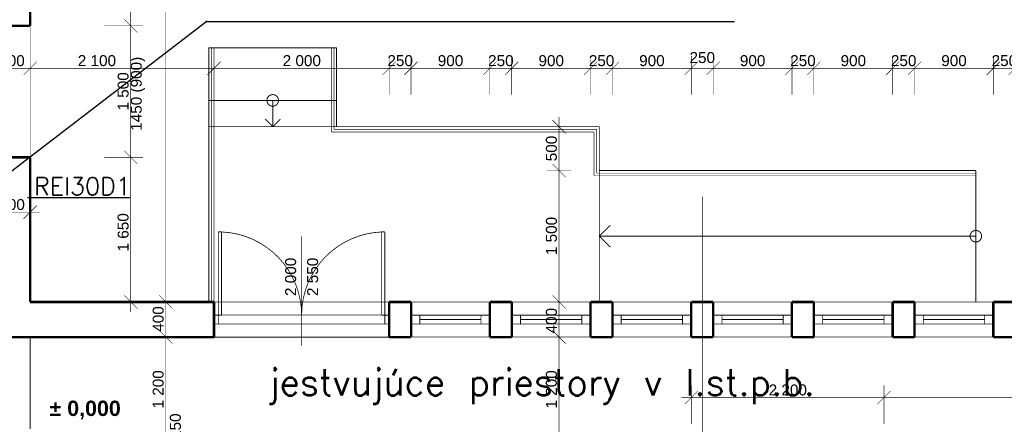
# Model space of a CAD drawing. Extents: x -289843 to 60066, y -44128 to 109843.
# Tile 34 of 61: x -53842 to -42598, y 26502 to 31118. Entities that reach past the tile are written whole.
import ezdxf

# ---------------------------------------------------------------- set-up
doc = ezdxf.new("R2010")
doc.units = 0
doc.header["$MEASUREMENT"] = 0
for name, pattern in [('DOT___DASHED', [335.138882, 176.388884, -88.194442, 0, -70.555556]), ('DVOJBODKO_IARKOVAN__2', [385, 160, -75, 0, -75, 0, -75]), ('DĚLICÍ', [317.5, 127, -63.5, 0, -63.5, 0, -63.5])]:
    doc.linetypes.add(name, pattern=pattern)
for name, color, linetype in [('KÓTY', 7, 'Continuous'), ('múry', 7, 'Continuous'), ('PRIEVLAKY', 7, 'Continuous'), ('SHUTTERS', 7, 'Continuous'), ('TEXTY', 7, 'Continuous'), ('čiary', 7, 'Continuous')]:
    doc.layers.add(name, color=color, linetype=linetype)
doc.layers.add('PO VECI', color=1, linetype='Continuous', lineweight=60)
doc.styles.add('GENERATED_STYLE_1', font='arial.ttf')
doc.styles.get("Standard").update_dxf_attribs({"font": 'txt', "bigfont": 'BIGFONT.SHX'})
doc.dimstyles.new('Dimstyle_D87F', dxfattribs={"dimtxt": 125, "dimasz": 142.5, "dimexe": 0.18, "dimexo": 0.3, "dimgap": 0.09, "dimtad": 1, "dimdec": 0, "dimzin": 0, "dimdsep": 46, "dimtxsty": 'GENERATED_STYLE_1', "dimblk": 'ARROWHEAD_6', "dimblk1": 'ARROWHEAD_6', "dimblk2": 'ARROWHEAD_6', "dimcen": 0.09, "dimclrd": 124, "dimclre": 124, "dimclrt": 124, "dimadec": 0, "dimazin": 0, "dimtfac": 1, "dimtdec": 4, "dimtmove": 0, "dimatfit": 0, "dimfxl": 0, "dimtolj": 1, "dimtzin": 0, "dimarcsym": 0})
doc.dimstyles.new('Dimstyle_DBDF', dxfattribs={"dimtxt": 125, "dimasz": 142.5, "dimexe": 0.18, "dimexo": 0.4, "dimgap": 0.09, "dimtad": 1, "dimdec": 0, "dimzin": 0, "dimdsep": 46, "dimtxsty": 'GENERATED_STYLE_1', "dimblk": 'ARROWHEAD_6', "dimblk1": 'ARROWHEAD_6', "dimblk2": 'ARROWHEAD_6', "dimcen": 0.09, "dimclrd": 124, "dimclre": 124, "dimclrt": 124, "dimadec": 0, "dimazin": 0, "dimtfac": 1, "dimtdec": 4, "dimtmove": 0, "dimatfit": 0, "dimfxl": 0, "dimtolj": 1, "dimtzin": 0, "dimarcsym": 0})
doc.dimstyles.new('Dimstyle_DE32', dxfattribs={"dimtxt": 125, "dimasz": 142.5, "dimexe": 0.18, "dimexo": 0.3, "dimgap": 0.09, "dimtad": 1, "dimdec": 0, "dimzin": 0, "dimdsep": 46, "dimtxsty": 'GENERATED_STYLE_1', "dimblk": 'ARROWHEAD_6', "dimblk1": 'ARROWHEAD_6', "dimblk2": 'ARROWHEAD_6', "dimcen": 0.09, "dimse1": 1, "dimse2": 1, "dimclrd": 124, "dimclre": 124, "dimclrt": 124, "dimadec": 0, "dimazin": 0, "dimtfac": 1, "dimtdec": 4, "dimtmove": 0, "dimatfit": 0, "dimfxl": 0, "dimtolj": 1, "dimtzin": 0, "dimarcsym": 0})
doc.dimstyles.new('Dimstyle_EE33', dxfattribs={"dimtxt": 125, "dimasz": 142.5, "dimexe": 0.18, "dimexo": 0, "dimgap": 0.09, "dimtad": 1, "dimdec": 0, "dimzin": 0, "dimdsep": 46, "dimtxsty": 'GENERATED_STYLE_1', "dimblk": 'ARROWHEAD_6', "dimblk1": 'ARROWHEAD_6', "dimblk2": 'ARROWHEAD_6', "dimcen": 0.09, "dimclrd": 124, "dimclre": 124, "dimclrt": 124, "dimadec": 0, "dimazin": 0, "dimtfac": 1, "dimtdec": 4, "dimtmove": 0, "dimatfit": 0, "dimfxl": 0, "dimtolj": 1, "dimtzin": 0, "dimarcsym": 0})

# ---------------------------------------------------------------- blocks, each defined once
blk = doc.blocks.new('*D688')
at = {"layer": 'KÓTY', "color": 124, "linetype": 'Continuous', "transparency": 16777216, "const_width": 6.17}
for points in [[(-54123, 30424), (-54123, 30864)], [(-53723, 30424), (-53723, 30864)], [(-54048, 30639), (-54198, 30489)], [(-53648, 30639), (-53798, 30489)], [(-54123, 30564), (-53723, 30564)]]:
    blk.add_lwpolyline(points, dxfattribs=at)
at = {"layer": 'KÓTY', "color": 124, "transparency": 16777216, "style": 'GENERATED_STYLE_1', "oblique": 0}
blk.add_text('400', height=125, dxfattribs=at).set_placement((-54076, 30589))
blk = doc.blocks.new('ARROWHEAD_6')
at = {"color": 0, "linetype": 'Continuous'}
for p, q in [((0, 0), (-1, 0)), ((-0.5, -0.5), (0.5, 0.5))]:
    blk.add_line(p, q, dxfattribs=at)
blk = doc.blocks.new('*D689')
at = {"layer": 'KÓTY', "color": 124, "linetype": 'Continuous', "transparency": 16777216, "const_width": 6.17}
for points in [[(-53723, 30424), (-53723, 30864)], [(-51623, 30264), (-51623, 30705)], [(-53648, 30639), (-53798, 30489)], [(-51548, 30639), (-51698, 30489)], [(-53723, 30564), (-51623, 30564)]]:
    blk.add_lwpolyline(points, dxfattribs=at)
at = {"layer": 'KÓTY', "color": 124, "transparency": 16777216, "style": 'GENERATED_STYLE_1', "oblique": 0}
blk.add_text('2\xa0100', height=125, dxfattribs=at).set_placement((-53179, 30589))
blk = doc.blocks.new('*D691')
at = {"layer": 'KÓTY', "color": 124, "linetype": 'Continuous', "transparency": 16777216, "const_width": 6.17}
for points in [[(-51623, 30264), (-51623, 30705)], [(-49623, 30264), (-49623, 30705)], [(-51548, 30639), (-51698, 30489)], [(-49548, 30639), (-49698, 30489)], [(-51623, 30564), (-49623, 30564)]]:
    blk.add_lwpolyline(points, dxfattribs=at)
at = {"layer": 'KÓTY', "color": 124, "transparency": 16777216, "style": 'GENERATED_STYLE_1', "oblique": 0}
for s, p in [('2\xa0000', (-50839, 30589)), ('250', (-49643, 30589))]:
    blk.add_text(s, height=125, dxfattribs=at).set_placement(p)
blk = doc.blocks.new('*D693')
at = {"layer": 'KÓTY', "color": 124, "linetype": 'Continuous', "transparency": 16777216, "const_width": 6.17}
for points in [[(-49623, 30264), (-49623, 30705)], [(-49373, 30264), (-49373, 30705)], [(-49548, 30639), (-49698, 30489)], [(-49298, 30639), (-49448, 30489)], [(-49623, 30564), (-49373, 30564)]]:
    blk.add_lwpolyline(points, dxfattribs=at)
blk = doc.blocks.new('*D694')
at = {"layer": 'KÓTY', "color": 124, "linetype": 'Continuous', "transparency": 16777216, "const_width": 6.17}
for points in [[(-49373, 30264), (-49373, 30705)], [(-48473, 30264), (-48473, 30705)], [(-49298, 30639), (-49448, 30489)], [(-48398, 30639), (-48548, 30489)], [(-49373, 30564), (-48473, 30564)]]:
    blk.add_lwpolyline(points, dxfattribs=at)
at = {"layer": 'KÓTY', "color": 124, "transparency": 16777216, "style": 'GENERATED_STYLE_1', "oblique": 0}
for s, p in [('900', (-49068, 30589)), ('250', (-48493, 30589))]:
    blk.add_text(s, height=125, dxfattribs=at).set_placement(p)
blk = doc.blocks.new('*D695')
at = {"layer": 'KÓTY', "color": 124, "linetype": 'Continuous', "transparency": 16777216, "const_width": 6.17}
for points in [[(-48473, 30264), (-48473, 30705)], [(-48223, 30264), (-48223, 30705)], [(-48398, 30639), (-48548, 30489)], [(-48148, 30639), (-48298, 30489)], [(-48473, 30564), (-48223, 30564)]]:
    blk.add_lwpolyline(points, dxfattribs=at)
blk = doc.blocks.new('*D696')
at = {"layer": 'KÓTY', "color": 124, "linetype": 'Continuous', "transparency": 16777216, "const_width": 6.17}
for points in [[(-48223, 30264), (-48223, 30705)], [(-47323, 30264), (-47323, 30705)], [(-48148, 30639), (-48298, 30489)], [(-47248, 30639), (-47398, 30489)], [(-48223, 30564), (-47323, 30564)]]:
    blk.add_lwpolyline(points, dxfattribs=at)
at = {"layer": 'KÓTY', "color": 124, "transparency": 16777216, "style": 'GENERATED_STYLE_1', "oblique": 0}
for s, p in [('900', (-47918, 30589)), ('250', (-47343, 30589))]:
    blk.add_text(s, height=125, dxfattribs=at).set_placement(p)
blk = doc.blocks.new('*D697')
at = {"layer": 'KÓTY', "color": 124, "linetype": 'Continuous', "transparency": 16777216, "const_width": 6.17}
for points in [[(-47323, 30264), (-47323, 30705)], [(-47073, 30264), (-47073, 30705)], [(-47248, 30639), (-47398, 30489)], [(-46998, 30639), (-47148, 30489)], [(-47323, 30564), (-47073, 30564)]]:
    blk.add_lwpolyline(points, dxfattribs=at)
blk = doc.blocks.new('*D698')
at = {"layer": 'KÓTY', "color": 124, "linetype": 'Continuous', "transparency": 16777216, "const_width": 6.17}
for points in [[(-47073, 30264), (-47073, 30705)], [(-46173, 30264), (-46173, 30705)], [(-46998, 30639), (-47148, 30489)], [(-46098, 30639), (-46248, 30489)], [(-47073, 30564), (-46173, 30564)]]:
    blk.add_lwpolyline(points, dxfattribs=at)
at = {"layer": 'KÓTY', "color": 124, "transparency": 16777216, "style": 'GENERATED_STYLE_1', "oblique": 0}
for s, p in [('900', (-46768, 30589)), ('250', (-46193, 30624))]:
    blk.add_text(s, height=125, dxfattribs=at).set_placement(p)
blk = doc.blocks.new('*D699')
at = {"layer": 'KÓTY', "color": 124, "linetype": 'Continuous', "transparency": 16777216, "const_width": 6.17}
for points in [[(-46173, 30264), (-46173, 30705)], [(-45923, 30264), (-45923, 30705)], [(-46098, 30639), (-46248, 30489)], [(-45848, 30639), (-45998, 30489)], [(-46173, 30564), (-45923, 30564)]]:
    blk.add_lwpolyline(points, dxfattribs=at)
blk = doc.blocks.new('*D700')
at = {"layer": 'KÓTY', "color": 124, "linetype": 'Continuous', "transparency": 16777216, "const_width": 6.17}
for points in [[(-45923, 30264), (-45923, 30705)], [(-45023, 30264), (-45023, 30705)], [(-45848, 30639), (-45998, 30489)], [(-44948, 30639), (-45098, 30489)], [(-45923, 30564), (-45023, 30564)]]:
    blk.add_lwpolyline(points, dxfattribs=at)
at = {"layer": 'KÓTY', "color": 124, "transparency": 16777216, "style": 'GENERATED_STYLE_1', "oblique": 0}
for s, p in [('900', (-45618, 30589)), ('250', (-45043, 30589))]:
    blk.add_text(s, height=125, dxfattribs=at).set_placement(p)
blk = doc.blocks.new('*D701')
at = {"layer": 'KÓTY', "color": 124, "linetype": 'Continuous', "transparency": 16777216, "const_width": 6.17}
for points in [[(-45023, 30264), (-45023, 30705)], [(-44773, 30264), (-44773, 30705)], [(-44948, 30639), (-45098, 30489)], [(-44698, 30639), (-44848, 30489)], [(-45023, 30564), (-44773, 30564)]]:
    blk.add_lwpolyline(points, dxfattribs=at)
blk = doc.blocks.new('*D702')
at = {"layer": 'KÓTY', "color": 124, "linetype": 'Continuous', "transparency": 16777216, "const_width": 6.17}
for points in [[(-44773, 30264), (-44773, 30705)], [(-43873, 30264), (-43873, 30705)], [(-44698, 30639), (-44848, 30489)], [(-43798, 30639), (-43948, 30489)], [(-44773, 30564), (-43873, 30564)]]:
    blk.add_lwpolyline(points, dxfattribs=at)
at = {"layer": 'KÓTY', "color": 124, "transparency": 16777216, "style": 'GENERATED_STYLE_1', "oblique": 0}
for s, p in [('900', (-44468, 30589)), ('250', (-43893, 30589))]:
    blk.add_text(s, height=125, dxfattribs=at).set_placement(p)
blk = doc.blocks.new('*D703')
at = {"layer": 'KÓTY', "color": 124, "linetype": 'Continuous', "transparency": 16777216, "const_width": 6.17}
for points in [[(-43873, 30264), (-43873, 30705)], [(-43623, 30264), (-43623, 30705)], [(-43798, 30639), (-43948, 30489)], [(-43548, 30639), (-43698, 30489)], [(-43873, 30564), (-43623, 30564)]]:
    blk.add_lwpolyline(points, dxfattribs=at)
blk = doc.blocks.new('*D704')
at = {"layer": 'KÓTY', "color": 124, "linetype": 'Continuous', "transparency": 16777216, "const_width": 6.17}
for points in [[(-43623, 30264), (-43623, 30705)], [(-42723, 30264), (-42723, 30705)], [(-43548, 30639), (-43698, 30489)], [(-42648, 30639), (-42798, 30489)], [(-43623, 30564), (-42723, 30564)]]:
    blk.add_lwpolyline(points, dxfattribs=at)
at = {"layer": 'KÓTY', "color": 124, "transparency": 16777216, "style": 'GENERATED_STYLE_1', "oblique": 0}
for s, p in [('900', (-43318, 30589)), ('250', (-42743, 30589))]:
    blk.add_text(s, height=125, dxfattribs=at).set_placement(p)
blk = doc.blocks.new('*D705')
at = {"layer": 'KÓTY', "color": 124, "linetype": 'Continuous', "transparency": 16777216, "const_width": 6.17}
for points in [[(-42723, 30264), (-42723, 30705)], [(-42473, 30264), (-42473, 30705)], [(-42648, 30639), (-42798, 30489)], [(-42398, 30639), (-42548, 30489)], [(-42723, 30564), (-42473, 30564)]]:
    blk.add_lwpolyline(points, dxfattribs=at)
blk = doc.blocks.new('*D728')
at = {"layer": 'KÓTY', "color": 124, "linetype": 'Continuous', "transparency": 16777216, "const_width": 6.17}
for points in [[(-54048, 28997), (-54198, 28847)], [(-54123, 28922), (-53723, 28922)], [(-53798, 28847), (-53648, 28997)], [(-53723, 28922), (-53610, 28922)]]:
    blk.add_lwpolyline(points, dxfattribs=at)
at = {"layer": 'KÓTY', "color": 124, "transparency": 16777216, "style": 'GENERATED_STYLE_1', "oblique": 0}
blk.add_text('400', height=125, dxfattribs=at).set_placement((-54075, 28947))
blk = doc.blocks.new('*D765')
at = {"layer": 'Defpoints', "color": 0, "linetype": 'Continuous', "lineweight": 0, "transparency": 16777216}
for p in [(-27223, 41306), (-27223, 38948), (-64873, 30173)]:
    blk.add_point(p, dxfattribs=at)
at = {"layer": 'KÓTY', "color": 124, "linetype": 'Continuous', "lineweight": -2, "transparency": 16777216}
for p, q in [((-64873, 30173), (-64873, 41306)), ((-64730, 41306), (-27365, 41306)), ((-27223, 38948), (-27223, 41306))]:
    blk.add_line(p, q, dxfattribs=at)
at = {"layer": 'KÓTY', "color": 124, "linetype": 'Continuous', "lineweight": -2, "transparency": 16777216, "xscale": 142.5, "yscale": 142.5, "zscale": 142.5, "rotation": 180}
blk.add_blockref('ARROWHEAD_6', (-64873, 41306), dxfattribs=at)
at = {"layer": 'KÓTY', "color": 124, "linetype": 'Continuous', "lineweight": -2, "transparency": 16777216, "xscale": 142.5, "yscale": 142.5, "zscale": 142.5}
blk.add_blockref('ARROWHEAD_6', (-27223, 41306), dxfattribs=at)
at = {"layer": 'KÓTY', "color": 124, "linetype": 'Continuous', "transparency": 16777216, "insert": (-46048, 41370), "char_height": 125, "attachment_point": 5, "style": 'GENERATED_STYLE_1'}
blk.add_mtext('\\A1;37650', dxfattribs=at)
blk = doc.blocks.new('*D795')
at = {"layer": 'KÓTY', "color": 124, "linetype": 'Continuous', "transparency": 16777216, "const_width": 6.17}
for points in [[(-46098, 26882), (-46248, 26732)], [(-46173, 26507), (-46173, 26948)], [(-43898, 26882), (-44048, 26732)], [(-43973, 26507), (-43973, 26948)], [(-46285, 26807), (-46173, 26807)], [(-46173, 26807), (-43973, 26807)]]:
    blk.add_lwpolyline(points, dxfattribs=at)
at = {"layer": 'KÓTY', "color": 124, "transparency": 16777216, "style": 'GENERATED_STYLE_1', "oblique": 0}
blk.add_text('2\xa0200', height=125, dxfattribs=at).set_placement((-45289, 26832))
blk = doc.blocks.new('*D796')
at = {"layer": 'KÓTY', "color": 124, "linetype": 'Continuous', "transparency": 16777216, "const_width": 6.17}
for points in [[(-43898, 26882), (-44048, 26732)], [(-43973, 26507), (-43973, 26948)], [(-40298, 26882), (-40448, 26732)], [(-40373, 26507), (-40373, 26948)], [(-43973, 26807), (-40373, 26807)]]:
    blk.add_lwpolyline(points, dxfattribs=at)
at = {"layer": 'KÓTY', "color": 124, "transparency": 16777216, "style": 'GENERATED_STYLE_1', "oblique": 0}
blk.add_text('3\xa0600', height=125, dxfattribs=at).set_placement((-42389, 26832))
blk = doc.blocks.new('*D797')
at = {"layer": 'KÓTY', "color": 124, "linetype": 'Continuous', "transparency": 16777216, "const_width": 6.17}
for points in [[(-40298, 26882), (-40448, 26732)], [(-40373, 26507), (-40373, 26948)], [(-38048, 26732), (-37898, 26882)], [(-37973, 26507), (-37973, 26948)], [(-40373, 26807), (-37973, 26807)], [(-37973, 26807), (-37860, 26807)]]:
    blk.add_lwpolyline(points, dxfattribs=at)
at = {"layer": 'KÓTY', "color": 124, "transparency": 16777216, "style": 'GENERATED_STYLE_1', "oblique": 0}
blk.add_text('2\xa0400', height=125, dxfattribs=at).set_placement((-39389, 26832))
blk = doc.blocks.new('*D876')
at = {"layer": 'KÓTY', "color": 124, "linetype": 'Continuous', "transparency": 16777216, "const_width": 6.17}
for points in [[(-52649, 29623), (-52499, 29473)], [(-52434, 29548), (-52874, 29548)], [(-52574, 27898), (-52574, 29548)], [(-52434, 27898), (-52874, 27898)], [(-52649, 27973), (-52499, 27823)], [(-52574, 27785), (-52574, 27898)]]:
    blk.add_lwpolyline(points, dxfattribs=at)
at = {"layer": 'KÓTY', "color": 124, "transparency": 16777216, "style": 'GENERATED_STYLE_1', "oblique": 0}
blk.add_text('1\xa0650', height=125, rotation=90, dxfattribs=at).set_placement((-52599, 28474))
blk = doc.blocks.new('*D877')
at = {"layer": 'KÓTY', "color": 124, "linetype": 'Continuous', "transparency": 16777216, "const_width": 6.17}
for points in [[(-52434, 31048), (-52874, 31048)], [(-52649, 31123), (-52499, 30973)], [(-52574, 29548), (-52574, 31048)], [(-52649, 29623), (-52499, 29473)], [(-52434, 29548), (-52874, 29548)]]:
    blk.add_lwpolyline(points, dxfattribs=at)
at = {"layer": 'KÓTY', "color": 124, "transparency": 16777216, "style": 'GENERATED_STYLE_1', "oblique": 0}
blk.add_text('1\xa0500', height=125, rotation=90, dxfattribs=at).set_placement((-52599, 30082))
blk = doc.blocks.new('*D878')
at = {"layer": 'KÓTY', "color": 124, "linetype": 'Continuous', "transparency": 16777216, "const_width": 6.17}
for points in [[(-52434, 31848), (-52874, 31848)], [(-52649, 31923), (-52499, 31773)], [(-52574, 31048), (-52574, 31848)], [(-52434, 31048), (-52874, 31048)], [(-52649, 31123), (-52499, 30973)]]:
    blk.add_lwpolyline(points, dxfattribs=at)
at = {"layer": 'KÓTY', "color": 124, "transparency": 16777216, "style": 'GENERATED_STYLE_1', "oblique": 0}
blk.add_text('800', height=125, rotation=90, dxfattribs=at).set_placement((-52599, 31303))
blk = doc.blocks.new('*D879')
at = {"layer": 'KÓTY', "color": 124, "linetype": 'Continuous', "transparency": 16777216, "const_width": 6.17}
for points in [[(-52649, 34023), (-52499, 33873)], [(-52434, 33948), (-52874, 33948)], [(-52574, 31848), (-52574, 33948)], [(-52434, 31848), (-52874, 31848)], [(-52649, 31923), (-52499, 31773)]]:
    blk.add_lwpolyline(points, dxfattribs=at)
at = {"layer": 'KÓTY', "color": 124, "transparency": 16777216, "style": 'GENERATED_STYLE_1', "oblique": 0}
blk.add_text('2\xa0100', height=125, rotation=90, dxfattribs=at).set_placement((-52599, 32682))
blk = doc.blocks.new('*D880')
at = {"layer": 'KÓTY', "color": 124, "linetype": 'Continuous', "transparency": 16777216, "const_width": 6.17}
for points in [[(-52499, 38873), (-52649, 39023)], [(-52574, 38948), (-52574, 39060)], [(-52434, 38948), (-52874, 38948)], [(-52574, 33948), (-52574, 38948)], [(-52649, 34023), (-52499, 33873)], [(-52434, 33948), (-52874, 33948)]]:
    blk.add_lwpolyline(points, dxfattribs=at)
at = {"layer": 'KÓTY', "color": 124, "transparency": 16777216, "style": 'GENERATED_STYLE_1', "oblique": 0}
blk.add_text('5\xa0000', height=125, rotation=90, dxfattribs=at).set_placement((-52599, 36232))
blk = doc.blocks.new('*D946')
at = {"layer": 'KÓTY', "color": 124, "linetype": 'Continuous', "transparency": 16777216, "const_width": 6.17}
for points in [[(-52249, 27573), (-52099, 27423)], [(-52033, 27498), (-52314, 27498)], [(-52174, 26298), (-52174, 27498)], [(-52249, 26373), (-52099, 26223)], [(-52033, 26298), (-52314, 26298)]]:
    blk.add_lwpolyline(points, dxfattribs=at)
at = {"layer": 'KÓTY', "color": 124, "transparency": 16777216, "style": 'GENERATED_STYLE_1', "oblique": 0}
for s, p in [('1\xa0200', (-52199, 26682)), ('150', (-52002, 26335))]:
    blk.add_text(s, height=125, rotation=90, dxfattribs=at).set_placement(p)
blk = doc.blocks.new('*D947')
at = {"layer": 'KÓTY', "color": 124, "linetype": 'Continuous', "transparency": 16777216, "const_width": 6.17}
for points in [[(-52033, 27898), (-52314, 27898)], [(-52249, 27973), (-52099, 27823)], [(-52174, 27498), (-52174, 27898)], [(-52249, 27573), (-52099, 27423)], [(-52033, 27498), (-52314, 27498)]]:
    blk.add_lwpolyline(points, dxfattribs=at)
at = {"layer": 'KÓTY', "color": 124, "transparency": 16777216, "style": 'GENERATED_STYLE_1', "oblique": 0}
blk.add_text('400', height=125, rotation=90, dxfattribs=at).set_placement((-52199, 27558))
blk = doc.blocks.new('*D948')
at = {"layer": 'KÓTY', "color": 124, "linetype": 'Continuous', "transparency": 16777216, "const_width": 6.17}
for points in [[(-52099, 38873), (-52249, 39023)], [(-52174, 38948), (-52174, 39060)], [(-52033, 38948), (-52314, 38948)], [(-52174, 27898), (-52174, 38948)], [(-52033, 27898), (-52314, 27898)], [(-52249, 27973), (-52099, 27823)]]:
    blk.add_lwpolyline(points, dxfattribs=at)
at = {"layer": 'KÓTY', "color": 124, "transparency": 16777216, "style": 'GENERATED_STYLE_1', "oblique": 0}
blk.add_text('11\xa0050', height=125, rotation=90, dxfattribs=at).set_placement((-52199, 33159))
blk = doc.blocks.new('*D988')
at = {"layer": 'KÓTY', "color": 124, "linetype": 'Continuous', "transparency": 16777216, "const_width": 6.17}
for points in [[(-47758, 22173), (-47608, 22023)], [(-47542, 22098), (-47823, 22098)], [(-47683, 20598), (-47683, 22098)], [(-47542, 20598), (-47823, 20598)], [(-47758, 20673), (-47608, 20523)], [(-47683, 20485), (-47683, 20598)]]:
    blk.add_lwpolyline(points, dxfattribs=at)
at = {"layer": 'KÓTY', "color": 124, "transparency": 16777216, "style": 'GENERATED_STYLE_1', "oblique": 0}
blk.add_text('1\xa0500', height=125, rotation=90, dxfattribs=at).set_placement((-47708, 21242))
blk = doc.blocks.new('*D989')
at = {"layer": 'KÓTY', "color": 124, "linetype": 'Continuous', "transparency": 16777216, "const_width": 6.17}
for points in [[(-47542, 22498), (-47823, 22498)], [(-47758, 22573), (-47608, 22423)], [(-47683, 22098), (-47683, 22498)], [(-47758, 22173), (-47608, 22023)], [(-47542, 22098), (-47823, 22098)]]:
    blk.add_lwpolyline(points, dxfattribs=at)
at = {"layer": 'KÓTY', "color": 124, "transparency": 16777216, "style": 'GENERATED_STYLE_1', "oblique": 0}
blk.add_text('400', height=125, rotation=90, dxfattribs=at).set_placement((-47708, 22187))
blk = doc.blocks.new('*D990')
at = {"layer": 'KÓTY', "color": 124, "linetype": 'Continuous', "transparency": 16777216, "const_width": 6.17}
for points in [[(-47758, 26223), (-47608, 26073)], [(-47542, 26148), (-47823, 26148)], [(-47683, 22498), (-47683, 26148)], [(-47542, 22498), (-47823, 22498)], [(-47758, 22573), (-47608, 22423)]]:
    blk.add_lwpolyline(points, dxfattribs=at)
at = {"layer": 'KÓTY', "color": 124, "transparency": 16777216, "style": 'GENERATED_STYLE_1', "oblique": 0}
for s, p in [('150', (-47708, 25784)), ('3\xa0650', (-47708, 23962))]:
    blk.add_text(s, height=125, rotation=90, dxfattribs=at).set_placement(p)
blk = doc.blocks.new('*D991')
at = {"layer": 'KÓTY', "color": 124, "linetype": 'Continuous', "transparency": 16777216, "const_width": 6.17}
for points in [[(-47758, 26373), (-47608, 26223)], [(-47542, 26298), (-47823, 26298)], [(-47758, 26223), (-47608, 26073)], [(-47683, 26148), (-47683, 26298)], [(-47542, 26148), (-47823, 26148)]]:
    blk.add_lwpolyline(points, dxfattribs=at)
blk = doc.blocks.new('*D992')
at = {"layer": 'KÓTY', "color": 124, "linetype": 'Continuous', "transparency": 16777216, "const_width": 6.17}
for points in [[(-47758, 27573), (-47608, 27423)], [(-47542, 27498), (-47823, 27498)], [(-47683, 26298), (-47683, 27498)], [(-47758, 26373), (-47608, 26223)], [(-47542, 26298), (-47823, 26298)]]:
    blk.add_lwpolyline(points, dxfattribs=at)
at = {"layer": 'KÓTY', "color": 124, "transparency": 16777216, "style": 'GENERATED_STYLE_1', "oblique": 0}
blk.add_text('1\xa0200', height=125, rotation=90, dxfattribs=at).set_placement((-47708, 26682))
blk = doc.blocks.new('*D993')
at = {"layer": 'KÓTY', "color": 124, "linetype": 'Continuous', "transparency": 16777216, "const_width": 6.17}
for points in [[(-47542, 27898), (-47823, 27898)], [(-47758, 27973), (-47608, 27823)], [(-47683, 27498), (-47683, 27898)], [(-47758, 27573), (-47608, 27423)], [(-47542, 27498), (-47823, 27498)]]:
    blk.add_lwpolyline(points, dxfattribs=at)
at = {"layer": 'KÓTY', "color": 124, "transparency": 16777216, "style": 'GENERATED_STYLE_1', "oblique": 0}
blk.add_text('400', height=125, rotation=90, dxfattribs=at).set_placement((-47708, 27539))
blk = doc.blocks.new('*D994')
at = {"layer": 'KÓTY', "color": 124, "linetype": 'Continuous', "transparency": 16777216, "const_width": 6.17}
for points in [[(-47758, 29473), (-47608, 29323)], [(-47542, 29398), (-47823, 29398)], [(-47683, 27898), (-47683, 29398)], [(-47542, 27898), (-47823, 27898)], [(-47758, 27973), (-47608, 27823)]]:
    blk.add_lwpolyline(points, dxfattribs=at)
at = {"layer": 'KÓTY', "color": 124, "transparency": 16777216, "style": 'GENERATED_STYLE_1', "oblique": 0}
blk.add_text('1\xa0500', height=125, rotation=90, dxfattribs=at).set_placement((-47708, 28432))
blk = doc.blocks.new('*D995')
at = {"layer": 'KÓTY', "color": 124, "linetype": 'Continuous', "transparency": 16777216, "const_width": 6.17}
for points in [[(-47608, 29823), (-47758, 29973)], [(-47683, 29898), (-47683, 30010)], [(-47542, 29898), (-47823, 29898)], [(-47683, 29398), (-47683, 29898)], [(-47758, 29473), (-47608, 29323)], [(-47542, 29398), (-47823, 29398)]]:
    blk.add_lwpolyline(points, dxfattribs=at)
at = {"layer": 'KÓTY', "color": 124, "transparency": 16777216, "style": 'GENERATED_STYLE_1', "oblique": 0}
blk.add_text('500', height=125, rotation=90, dxfattribs=at).set_placement((-47708, 29503))
blk = doc.blocks.new('W_Pivot_Hung_70_1226')
at = {"color": 0, "linetype": 'ByBlock', "const_width": 8.82}
for points in [[(-450, 0), (450, 0)], [(-350, 0), (-350, -100)], [(350, 0), (350, -100)], [(-450, -100), (450, -100)], [(-350, -50), (350, -50)], [(-350, -50), (350, -50)]]:
    blk.add_lwpolyline(points, dxfattribs=at)
blk = doc.blocks.new('W_Pivot_Hung_70_1227')
at = {"color": 0, "linetype": 'ByBlock', "const_width": 8.82}
for points in [[(-450, 0), (450, 0)], [(-350, 0), (-350, -100)], [(350, 0), (350, -100)], [(-450, -100), (450, -100)], [(-350, -50), (350, -50)], [(-350, -50), (350, -50)]]:
    blk.add_lwpolyline(points, dxfattribs=at)
blk = doc.blocks.new('W_Pivot_Hung_70_1228')
at = {"color": 0, "linetype": 'ByBlock', "const_width": 8.82}
for points in [[(-450, 0), (450, 0)], [(-350, 0), (-350, -100)], [(350, 0), (350, -100)], [(-450, -100), (450, -100)], [(-350, -50), (350, -50)], [(-350, -50), (350, -50)]]:
    blk.add_lwpolyline(points, dxfattribs=at)
blk = doc.blocks.new('W_Pivot_Hung_70_1229')
at = {"color": 0, "linetype": 'ByBlock', "const_width": 8.82}
for points in [[(-450, 0), (450, 0)], [(-350, 0), (-350, -100)], [(350, 0), (350, -100)], [(-450, -100), (450, -100)], [(-350, -50), (350, -50)], [(-350, -50), (350, -50)]]:
    blk.add_lwpolyline(points, dxfattribs=at)
blk = doc.blocks.new('W_Pivot_Hung_70_1230')
at = {"color": 0, "linetype": 'ByBlock', "const_width": 8.82}
for points in [[(-450, 0), (450, 0)], [(-350, 0), (-350, -100)], [(350, 0), (350, -100)], [(-450, -100), (450, -100)], [(-350, -50), (350, -50)], [(-350, -50), (350, -50)]]:
    blk.add_lwpolyline(points, dxfattribs=at)
blk = doc.blocks.new('W_Pivot_Hung_70_1231')
at = {"color": 0, "linetype": 'ByBlock', "const_width": 8.82}
for points in [[(-450, 0), (450, 0)], [(-350, 0), (-350, -100)], [(350, 0), (350, -100)], [(-450, -100), (450, -100)], [(-350, -50), (350, -50)], [(-350, -50), (350, -50)]]:
    blk.add_lwpolyline(points, dxfattribs=at)
blk = doc.blocks.new('D2_Metal_70_719')
at = {"color": 0, "linetype": 'ByBlock', "const_width": 8.82}
for points in [[(-950, 0), (-950, 950)], [(-950, 950), (-915, 950)], [(-915, 950), (-915, 0)], [(950, 950), (915, 950)], [(915, 950), (915, 0)], [(950, 0), (950, 950)], [(-1000, 0), (-950, 0)], [(-950, 0), (-950, -100)], [(-915, 0), (-950, 0)], [(915, 0), (950, 0)], [(1000, 0), (950, 0)], [(950, 0), (950, -100)], [(-950, -100), (-1000, -100)], [(950, -100), (1000, -100)]]:
    blk.add_lwpolyline(points, dxfattribs=at)
for points in [[(0, 0, 0.403461), (-915, 949)], [(915, 949, 0.403461), (0, 0)]]:
    blk.add_lwpolyline(points, format="xyb", dxfattribs=at)
blk = doc.blocks.new('Značka_okna-dveří_-_70_1466')
at = {"color": 154, "linetype": 'Continuous', "const_width": 7}
blk.add_lwpolyline([(0, 750), (0, -500)], dxfattribs=at)
at = {"color": 154, "style": 'GENERATED_STYLE_1'}
for tag, p in [('AC_WIDO_B_SIZE', (188, 68)), ('AC_WIDO_A_SIZE', (-63, 68))]:
    blk.add_attdef(tag, p, '', height=125, rotation=90, dxfattribs=at)
blk = doc.blocks.new('DIM_2212', base_point=(-54123, 30564.2))
at = {"layer": 'KÓTY', "color": 124, "linetype": 'Continuous'}
for p1, p2, distance, picture, middle in [((-54123, 32972.8), (-53723, 32972.8), -2408.6, '*D688', (-54027.5, 30651.7)), ((-47073, 27897.8), (-46173, 27897.8), 2666.4, '*D698', (-46719.4, 30651.7)), ((-51623, 27897.8), (-49623, 27897.8), 2666.4, '*D691', (-50790.8, 30651.7)), ((-49373, 27897.8), (-48473, 27897.8), 2666.4, '*D694', (-49019.4, 30651.7)), ((-48223, 27897.8), (-47323, 27897.8), 2666.4, '*D696', (-47869.4, 30651.7)), ((-45923, 27897.8), (-45023, 27897.8), 2666.4, '*D700', (-45569.4, 30651.7)), ((-44773, 27897.8), (-43873, 27897.8), 2666.4, '*D702', (-44419.4, 30651.7)), ((-43623, 27897.8), (-42723, 27897.8), 2666.4, '*D704', (-43269.4, 30651.7)), ((-49623, 27897.8), (-49373, 27897.8), 2666.4, '*D693', (-49594.4, 30651.7)), ((-48473, 27897.8), (-48223, 27897.8), 2666.4, '*D695', (-48444.4, 30651.7)), ((-47323, 27897.8), (-47073, 27897.8), 2666.4, '*D697', (-47294.4, 30651.7)), ((-46173, 27897.8), (-45923, 27897.8), 2666.4, '*D699', (-46144.4, 30686.7)), ((-45023, 27897.8), (-44773, 27897.8), 2666.4, '*D701', (-44994.4, 30651.7)), ((-43873, 27897.8), (-43623, 27897.8), 2666.4, '*D703', (-43844.4, 30651.7)), ((-42723, 27897.8), (-42473, 27897.8), 2666.4, '*D705', (-42694.4, 30651.7))]:
    dim = blk.add_aligned_dim(p1=p1, p2=p2, distance=distance, dimstyle='Dimstyle_D87F', dxfattribs=at)
    dim.commit()
    dim.dimension.update_dxf_attribs({"geometry": picture, "text_midpoint": middle})
dim = blk.add_linear_dim(base=(-54123, 30564.2), p1=(-53723, 32972.8), p2=(-51623, 27897.8), dimstyle='Dimstyle_D87F', dxfattribs=at)
dim.commit()
dim.dimension.update_dxf_attribs({"geometry": '*D689', "text_midpoint": (-53130.8, 30651.7)})
blk = doc.blocks.new('DIM_2215', base_point=(-64473, 28921.5))
at = {"layer": 'KÓTY', "color": 124, "linetype": 'Continuous'}
dim = blk.add_aligned_dim(p1=(-54123, 32972.8), p2=(-53723, 32972.8), distance=-4051.3, dimstyle='Dimstyle_DE32', dxfattribs=at)
dim.commit()
dim.dimension.update_dxf_attribs({"geometry": '*D728', "text_midpoint": (-54027, 29009)})
blk = doc.blocks.new('DIM_2231', base_point=(-43972.6, 26807.1))
at = {"layer": 'KÓTY', "color": 124, "linetype": 'Continuous'}
for p1, p2, picture, middle in [((-46173, 26297.8), (-43972.6, 26397.8), '*D795', (-45240.6, 26894.6)), ((-40373, 26397.8), (-37973, 26297.8), '*D797', (-39340.8, 26894.6))]:
    dim = blk.add_linear_dim(base=(-43972.6, 26807.1), p1=p1, p2=p2, dimstyle='Dimstyle_D87F', dxfattribs=at)
    dim.commit()
    dim.dimension.update_dxf_attribs({"geometry": picture, "text_midpoint": middle})
dim = blk.add_aligned_dim(p1=(-43972.6, 26397.8), p2=(-40373, 26397.8), distance=409.3, dimstyle='Dimstyle_D87F', dxfattribs=at)
dim.commit()
dim.dimension.update_dxf_attribs({"geometry": '*D796', "text_midpoint": (-42340.6, 26894.6)})
blk = doc.blocks.new('DIM_2242', base_point=(-52574.1, 29547.8))
at = {"layer": 'KÓTY', "color": 124, "linetype": 'Continuous'}
for p1, p2, picture, middle in [((-53723, 33947.9), (-53723, 38947.8), '*D880', (-52661.6, 36280)), ((-53723, 31847.9), (-53723, 33947.9), '*D879', (-52661.6, 32730)), ((-53723, 31047.8), (-53723, 31847.9), '*D878', (-52661.6, 31351.4)), ((-53723, 29547.8), (-53723, 31047.8), '*D877', (-52661.6, 30129.9)), ((-53723, 27897.8), (-53723, 29547.8), '*D876', (-52661.6, 28521.9))]:
    dim = blk.add_aligned_dim(p1=p1, p2=p2, distance=-1148.8, dimstyle='Dimstyle_D87F', dxfattribs=at)
    dim.commit()
    dim.dimension.update_dxf_attribs({"geometry": picture, "text_midpoint": middle, "text_rotation": 90})
blk = doc.blocks.new('DIM_2252', base_point=(-52173.8, 22097.8))
at = {"layer": 'KÓTY', "color": 124, "linetype": 'Continuous'}
for p1, p2, picture, middle in [((-46048, 27897.8), (-53723, 38947.8), '*D948', (-52261.3, 33254.9)), ((-54123, 26297.8), (-46048, 27497.8), '*D946', (-52261.3, 26729.9))]:
    dim = blk.add_linear_dim(base=(-52173.8, 22097.8), p1=p1, p2=p2, angle=90, dimstyle='Dimstyle_DBDF', dxfattribs=at)
    dim.commit()
    dim.dimension.update_dxf_attribs({"geometry": picture, "text_midpoint": middle, "text_rotation": 90})
dim = blk.add_aligned_dim(p1=(-46048, 27497.8), p2=(-46048, 27897.8), distance=6125.9, dimstyle='Dimstyle_DBDF', dxfattribs=at)
dim.commit()
dim.dimension.update_dxf_attribs({"geometry": '*D947', "text_midpoint": (-52261.3, 27606.2), "text_rotation": 90})
blk = doc.blocks.new('DIM_2256', base_point=(-47682.6, 22097.8))
at = {"layer": 'KÓTY', "color": 124, "linetype": 'Continuous'}
for p1, p2, distance, picture, middle in [((-47223, 29397.8), (-47223, 29897.8), 459.6, '*D995', (-47770.1, 29551.4)), ((-46048, 27497.8), (-46048, 27897.8), 1634.6, '*D993', (-47770.1, 27587.5)), ((-46048, 22097.8), (-46048, 22497.8), 1634.6, '*D989', (-47770.1, 22235.2))]:
    dim = blk.add_aligned_dim(p1=p1, p2=p2, distance=distance, dimstyle='Dimstyle_EE33', dxfattribs=at)
    dim.commit()
    dim.dimension.update_dxf_attribs({"geometry": picture, "text_midpoint": middle, "text_rotation": 90})
for p1, p2, picture, middle in [((-46048, 27897.8), (-47223, 29397.8), '*D994', (-47770.1, 28479.9)), ((-49523, 26297.8), (-46048, 27497.8), '*D992', (-47770.1, 26729.9)), ((-49373, 26147.8), (-49523, 26297.8), '*D991', (-47770.1, 25831.7)), ((-46048, 22497.8), (-49373, 26147.8), '*D990', (-47770.1, 24010.3)), ((-49323, 20597.8), (-46048, 22097.8), '*D988', (-47770.1, 21290.5))]:
    dim = blk.add_linear_dim(base=(-47682.6, 22097.8), p1=p1, p2=p2, angle=90, dimstyle='Dimstyle_EE33', dxfattribs=at)
    dim.commit()
    dim.dimension.update_dxf_attribs({"geometry": picture, "text_midpoint": middle, "text_rotation": 90})

msp = doc.modelspace()

# ---------------------------------------------------------------- linework, layer by layer
at = {"color": 154, "linetype": 'Continuous', "lineweight": 0, "const_width": 7}
for points in [[(-53723, 29547.8), (-53723, 31047.8)], [(-48473, 27897.8), (-49373, 27897.8)], [(-47323, 27897.8), (-48223, 27897.8)], [(-46173, 27897.8), (-47073, 27897.8)], [(-45023, 27897.8), (-45923, 27897.8)], [(-43873, 27897.8), (-44773, 27897.8)], [(-42723, 27897.8), (-43623, 27897.8)], [(-49373, 27497.8), (-48473, 27497.8)], [(-48223, 27497.8), (-47323, 27497.8)], [(-47073, 27497.8), (-46173, 27497.8)], [(-45923, 27497.8), (-45023, 27497.8)], [(-44773, 27497.8), (-43873, 27497.8)], [(-43623, 27497.8), (-42723, 27497.8)]]:
    msp.add_lwpolyline(points, dxfattribs=at)
at = {"layer": 'múry', "color": 7, "linetype": 'Continuous', "lineweight": 0, "const_width": 27.5}
for points in [[(-53723, 31047.8), (-53723, 31847.9)], [(-53723, 31047.8), (-54123, 31047.8)], [(-53723, 29547.8), (-54123, 29547.8)], [(-53723, 27897.8), (-53723, 29547.8)], [(-51623, 27897.8), (-53723, 27897.8)], [(-51623, 27897.8), (-51623, 27497.8)], [(-49623, 27897.8), (-49623, 27497.8)], [(-49373, 27897.8), (-49623, 27897.8)], [(-49373, 27897.8), (-49373, 27497.8)], [(-48473, 27897.8), (-48473, 27497.8)], [(-48223, 27897.8), (-48473, 27897.8)], [(-48223, 27897.8), (-48223, 27497.8)], [(-47323, 27897.8), (-47323, 27497.8)], [(-47073, 27897.8), (-47323, 27897.8)], [(-47073, 27897.8), (-47073, 27497.8)], [(-46173, 27897.8), (-46173, 27497.8)], [(-45923, 27897.8), (-46173, 27897.8)], [(-45923, 27897.8), (-45923, 27497.8)], [(-45023, 27897.8), (-45023, 27497.8)], [(-44773, 27897.8), (-45023, 27897.8)], [(-44773, 27897.8), (-44773, 27497.8)], [(-43873, 27897.8), (-43873, 27497.8)], [(-43623, 27897.8), (-43873, 27897.8)], [(-43623, 27897.8), (-43623, 27497.8)], [(-42723, 27897.8), (-42723, 27497.8)], [(-42473, 27897.8), (-42723, 27897.8)], [(-54223, 27497.8), (-53723, 27497.8)], [(-53723, 27497.8), (-51623, 27497.8)], [(-49623, 27497.8), (-49373, 27497.8)], [(-48473, 27497.8), (-48223, 27497.8)], [(-47323, 27497.8), (-47073, 27497.8)], [(-46173, 27497.8), (-45923, 27497.8)], [(-45023, 27497.8), (-44773, 27497.8)], [(-43873, 27497.8), (-43623, 27497.8)], [(-42723, 27497.8), (-42473, 27497.8)]]:
    msp.add_lwpolyline(points, dxfattribs=at)
at = {"layer": 'PO VECI', "lineweight": 25, "ltscale": 30}
for p, q in [((-51702, 31102), (-54555.5, 28912.3)), ((-51722, 31099.4), (-45677.7, 31099.4)), ((-53754.6, 29090.1), (-52583.4, 29090.1))]:
    msp.add_line(p, q, dxfattribs=at)
at = {"layer": 'PRIEVLAKY', "color": 7, "linetype": 'Continuous'}
for points, const_width in [([(-51683, 27897.8), (-51683, 30797.8)], 11), ([(-51683, 30797.8), (-50223, 30797.8)], 11), ([(-51653, 27897.8), (-51653, 30797.8)], 6), ([(-51623, 27897.8), (-51623, 30797.8)], 6), ([(-50283, 29837.8), (-50283, 30797.8)], 6), ([(-50253, 29867.8), (-50253, 30797.8)], 6), ([(-50223, 29897.8), (-50223, 30797.8)], 11), ([(-51683, 30197.8), (-50223, 30197.8)], 11), ([(-51683, 29897.8), (-50223, 29897.8)], 11), ([(-50283, 29837.8), (-47283, 29837.8)], 6), ([(-50253, 29867.8), (-47253, 29867.8)], 6), ([(-50223, 29897.8), (-47223, 29897.8)], 11), ([(-47283, 29337.8), (-47283, 29837.8)], 6), ([(-47253, 29367.8), (-47253, 29867.8)], 6), ([(-47223, 29397.8), (-47223, 29897.8)], 11), ([(-47253, 29367.8), (-42923, 29367.8)], 6), ([(-47223, 27897.8), (-47223, 29397.8)], 11), ([(-47223, 29397.8), (-42923, 29397.8)], 11), ([(-42923, 27897.8), (-42923, 29397.8)], 11), ([(-47283, 29337.8), (-42923, 29337.8)], 6)]:
    msp.add_lwpolyline(points, dxfattribs=dict(at, const_width=const_width))
at = {"layer": 'PRIEVLAKY', "color": 7, "linetype": 'DĚLICÍ', "const_width": 11}
msp.add_lwpolyline([(-53723, 27497.8), (-53723, 26447.8)], dxfattribs=at)
at = {"layer": 'SHUTTERS', "color": 7, "linetype": 'Continuous'}
for points, const_width in [([(-50953, 30197.8), (-50953, 29897.8)], 11), ([(-50953, 29897.8), (-51040.3, 29985.1)], 11), ([(-50953, 29897.8), (-50865.7, 29985.1)], 11), ([(-47223, 28647.8), (-47097.4, 28773.3)], 11), ([(-47223, 28647.8), (-47097.4, 28522.3)], 11), ([(-42923, 28647.8), (-47223, 28647.8)], 11), ([(-49673, 27747.8), (-51573, 27747.8)], 7), ([(-51573, 27647.8), (-49673, 27647.8)], 7)]:
    msp.add_lwpolyline(points, dxfattribs=dict(at, const_width=const_width))
at = {"layer": 'SHUTTERS', "color": 7, "linetype": 'DOT___DASHED', "const_width": 7}
msp.add_lwpolyline([(-46048, 19683.2), (-46048, 29099.4)], dxfattribs=at)
at = {"layer": 'SHUTTERS', "color": 7, "linetype": 'DVOJBODKO_IARKOVAN__2', "const_width": 11}
for points in [[(-49623, 27897.8), (-51623, 27897.8)], [(-51623, 27497.8), (-49623, 27497.8)]]:
    msp.add_lwpolyline(points, dxfattribs=at)
at = {"layer": 'čiary', "color": 7, "linetype": 'Continuous', "const_width": 11}
for points in [[(-51018.9, 30197.8, 1), (-50887, 30197.8, 1)], [(-42988.9, 28647.8, 1), (-42857, 28647.8, 1)]]:
    msp.add_lwpolyline(points, format="xyb", close=True, dxfattribs=at)

# ---------------------------------------------------------------- block references
at = {"layer": 'KÓTY', "color": 7, "linetype": 'Continuous'}
for name, p in [('DIM_2252', (-52173.8, 22097.8)), ('DIM_2242', (-52574.1, 29547.8)), ('DIM_2215', (-64473, 28921.5)), ('DIM_2212', (-54123, 30564.2)), ('DIM_2256', (-47682.6, 22097.8)), ('DIM_2231', (-43972.6, 26807.1))]:
    msp.add_blockref(name, p, dxfattribs=at)
at = {"layer": 'múry', "color": 7, "linetype": 'Continuous', "lineweight": 0, "xscale": -1}
msp.add_blockref('D2_Metal_70_719', (-50623, 27747.8), dxfattribs=at)
at = {"layer": 'múry', "color": 7, "linetype": 'Continuous', "lineweight": 0}
msp.add_blockref('Značka_okna-dveří_-_70_1466', (-50623, 27897.8), dxfattribs=at).add_auto_attribs({'AC_WIDO_A_SIZE': '2\xa0000', 'AC_WIDO_B_SIZE': '2\xa0550'})
for name, p in [('W_Pivot_Hung_70_1226', (-48923, 27747.8)), ('W_Pivot_Hung_70_1227', (-47773, 27747.8)), ('W_Pivot_Hung_70_1228', (-46623, 27747.8)), ('W_Pivot_Hung_70_1229', (-45473, 27747.8)), ('W_Pivot_Hung_70_1230', (-44323, 27747.8)), ('W_Pivot_Hung_70_1231', (-43173, 27747.8))]:
    msp.add_blockref(name, p, dxfattribs=at)

# ---------------------------------------------------------------- texts
at = {"layer": 'PO VECI', "ltscale": 30}
for s, height, p in [('REI30D1', 200, (-53678.8, 29118.3)), ('jestvujúce priestory v I.st.p.b.', 300, (-51002.6, 26830.6))]:
    msp.add_text(s, height=height, dxfattribs=at).set_placement(p)
at = {"layer": 'TEXTY', "color": 7, "insert": (-52574.1, 30273), "char_height": 125, "width": 979.844, "attachment_point": 2, "rotation": 90, "style": 'GENERATED_STYLE_1'}
msp.add_mtext('{\\fArial CE|b0|i0|c238|p34;1450 (900)}', dxfattribs=at)
at = {"layer": 'TEXTY', "color": 7, "insert": (-53095, 26771.9), "char_height": 175, "width": 1442.051, "attachment_point": 2, "style": 'GENERATED_STYLE_1'}
msp.add_mtext('{\\fArial CE|b1|i0|c238|p34;± 0,000}', dxfattribs=at)

# ---------------------------------------------------------------- dimensions: what is measured, and where the dimension line sits
at = {"layer": 'KÓTY', "color": 7, "linetype": 'Continuous'}
dim = msp.add_linear_dim(base=(-27223, 41305.7), p1=(-64873, 30172.8), p2=(-27223, 38947.8), dimstyle='Dimstyle_DBDF', dxfattribs=at)
dim.commit()
dim.dimension.update_dxf_attribs({"geometry": '*D765', "text_midpoint": (-46048, 41369.7)})

doc.saveas('drawing.dxf')
